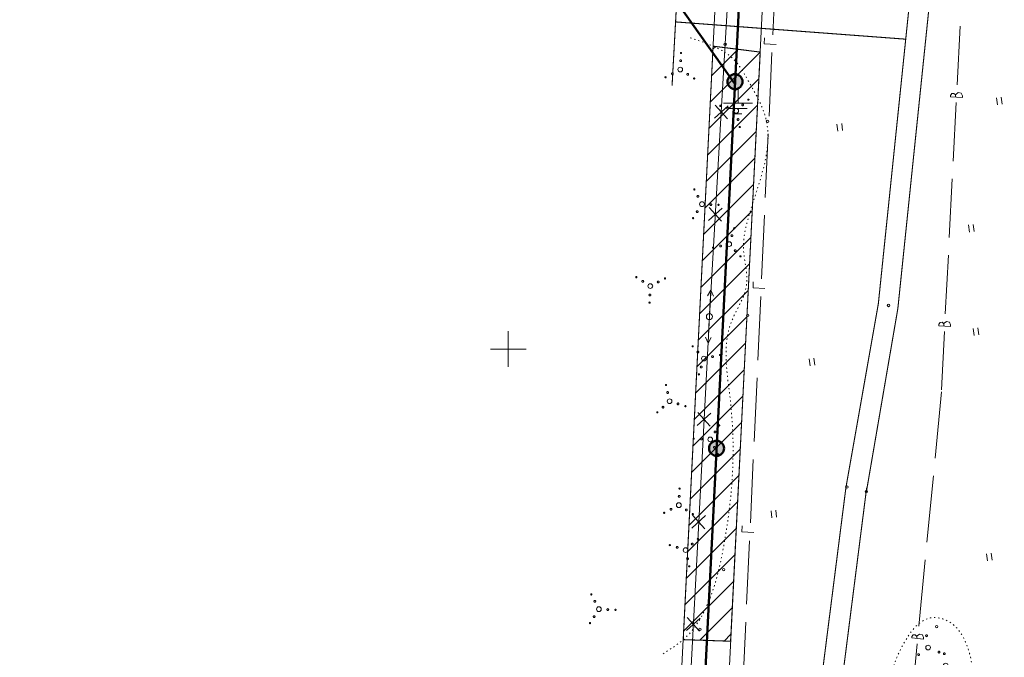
# Model space of a CAD drawing. Header units: millimetres. Extents: x 0 to 1188, y 0 to 841.
# Tile 5 of 76: x 0 to 166, y 299 to 406. Entities that reach past the tile are written whole.
import ezdxf

# ---------------------------------------------------------------- set-up
doc = ezdxf.new("R2010")
doc.units = ezdxf.units.MM
for name, pattern in [('K5LT32789', [0]), ('K5LT32797', [0]), ('K5LT32809', [0]), ('K5LT32813', [0]), ('K5LT32814', [0]), ('K5LT32815', [3.5, 2.5, -1]), ('K5LT32816', [3.2, 3, -0.2]), ('K5LT32817', [0.7, 0.2, -0.5]), ('K5LT32819', [0]), ('K5LT32824', [0]), ('K5LT32826', [1, 0.5, -0.5]), ('K5LT_BASIC', [0]), ('K5LT_THIN', [0])]:
    doc.linetypes.add(name, pattern=pattern)
doc.layers.add('Системный слой', color=7, linetype='Continuous')
doc.styles.add('KDIMTEXTSTYLE', font='GOST_AU.SHX', dxfattribs={"width": 0.96, "oblique": 15, "height": 5})
doc.dimstyles.new('KDIMSTYLE (0.00)', dxfattribs={"dimtxt": 5, "dimasz": 1, "dimexe": 2, "dimexo": 0, "dimgap": 1, "dimtad": 1, "dimlfac": 500, "dimtxsty": 'KDIMTEXTSTYLE', "dimsah": 1, "dimcen": 0, "dimdle": 1, "dimadec": 0, "dimazin": 0, "dimtfac": 0.667, "dimtmove": 0, "dimatfit": 3, "dimfxl": 1, "dimtvp": 1, "dimtolj": 1, "dimtzin": 0, "dimarcsym": 0})

# ---------------------------------------------------------------- blocks, each defined once
blk = doc.blocks.new('KDIMARROW_03')
at = {"layer": 'Системный слой', "color": 0, "linetype": 'K5LT_THIN', "lineweight": 18}
for p, q in [((-1.06, -1.06), (1.06, 1.06)), ((0, 0), (-1, 0)), ((0, 0), (2, 0))]:
    blk.add_line(p, q, dxfattribs=at)
blk = doc.blocks.new('U11')
at = {"layer": 'Системный слой', "color": 1, "linetype": 'K5LT32809', "lineweight": 18, "true_color": 0xff0000}
for p, q in [((107.54, 211.6), (126.08, 579.85)), ((115.53, 211.2), (134.07, 579.45))]:
    blk.add_line(p, q, dxfattribs=at)
blk = doc.blocks.new('U17')
at = {"layer": 'Системный слой', "color": 7, "linetype": 'K5LT32813', "lineweight": 18}
for p, q in [((119.5, 408.01), (118.5, 390.74)), ((119.66, 391.78), (117.33, 389.7)), ((117.46, 391.9), (119.53, 389.58)), ((118.5, 390.74), (116.49, 356.2)), ((118.66, 374.51), (116.33, 372.43)), ((116.46, 374.63), (118.53, 372.31)), ((116.49, 356.2), (115.59, 338.87)), ((116.75, 339.92), (114.43, 337.83)), ((114.54, 340.03), (116.63, 337.71)), ((115.59, 338.87), (114.69, 321.54)), ((113.64, 322.7), (115.73, 320.39)), ((114.69, 321.54), (112.88, 286.88)), ((115.84, 322.59), (113.53, 320.5)), ((114.94, 305.26), (112.63, 303.17)), ((112.74, 305.37), (114.83, 303.06))]:
    blk.add_line(p, q, dxfattribs=at)
blk = doc.blocks.new('U22')
at = {"layer": 'Системный слой', "color": 11, "linetype": 'K5LT32824', "lineweight": 18, "true_color": 0xff8040}
for p, q in [((127.2, 403.78), (127.69, 414.53)), ((125.76, 402.27), (125.8, 403.27)), ((127.76, 402.18), (125.76, 402.27)), ((126.57, 390.05), (127.06, 400.79)), ((125.93, 376.31), (126.43, 387.05)), ((125.3, 362.57), (125.8, 373.31)), ((123.87, 361.06), (123.91, 362.06)), ((125.86, 360.97), (123.87, 361.06)), ((124.67, 348.83), (125.17, 359.58)), ((124.04, 335.1), (124.54, 345.84)), ((123.41, 321.36), (123.91, 332.1)), ((121.97, 319.85), (122.02, 320.85)), ((123.97, 319.76), (121.97, 319.85)), ((122.78, 307.62), (123.27, 318.36)), ((122.15, 293.89), (122.64, 304.63))]:
    blk.add_line(p, q, dxfattribs=at)
blk = doc.blocks.new('U24')
at = {"layer": 'Системный слой', "color": 5, "linetype": 'K5LT32819', "lineweight": 18, "true_color": 0x0000ff}
for p, q in [((154.62, 332.28), (155.72, 343.48)), ((153.24, 318.1), (154.33, 329.29)), ((151.86, 303.92), (152.95, 315.11)), ((150.69, 302.18), (150.66, 301.94)), ((151.66, 301.84), (150.66, 301.94)), ((150.69, 302.18), (150.91, 302.48)), ((150.91, 302.48), (151.27, 302.49)), ((151.27, 302.49), (151.51, 302.21)), ((151.52, 302.08), (151.5, 301.86)), ((151.51, 302.21), (151.52, 302.08)), ((151.59, 302.3), (151.52, 302.08)), ((152, 302.6), (151.59, 302.3)), ((151.66, 301.84), (152.66, 301.74)), ((152.49, 302.46), (152, 302.6)), ((152.68, 301.99), (152.49, 302.46)), ((152.68, 301.99), (152.66, 301.74)), ((150.48, 289.73), (151.57, 300.93))]:
    blk.add_line(p, q, dxfattribs=at)
blk = doc.blocks.new('U29')
at = {"layer": 'Системный слой', "color": 5, "linetype": 'K5LT32819', "lineweight": 18, "true_color": 0x0000ff}
for p, q in [((158.32, 395.34), (158.83, 405.23)), ((157.23, 393.56), (157.22, 393.31)), ((158.22, 393.26), (157.22, 393.31)), ((157.23, 393.56), (157.43, 393.87)), ((157.43, 393.87), (157.8, 393.9)), ((157.8, 393.9), (158.05, 393.63)), ((158.05, 393.63), (158.07, 393.5)), ((158.07, 393.5), (158.06, 393.27)), ((158.13, 393.72), (158.07, 393.5)), ((158.53, 394.03), (158.13, 393.72)), ((158.22, 393.26), (159.22, 393.21)), ((159.02, 393.91), (158.53, 394.03)), ((159.23, 393.46), (159.02, 393.91)), ((159.23, 393.46), (159.22, 393.21)), ((157.66, 382.46), (158.17, 392.35)), ((157, 369.58), (157.51, 379.47)), ((156.34, 356.7), (156.85, 366.58)), ((155.24, 354.91), (155.23, 354.66)), ((156.23, 354.61), (155.23, 354.66)), ((155.24, 354.91), (155.45, 355.22)), ((155.45, 355.22), (155.81, 355.25)), ((155.81, 355.25), (156.06, 354.98)), ((156.06, 354.98), (156.08, 354.85)), ((156.08, 354.85), (156.07, 354.62)), ((156.14, 355.07), (156.08, 354.85)), ((156.54, 355.38), (156.14, 355.07)), ((156.23, 354.61), (157.23, 354.56)), ((157.03, 355.27), (156.54, 355.38)), ((157.24, 354.81), (157.03, 355.27)), ((157.24, 354.81), (157.23, 354.56)), ((155.67, 343.81), (156.18, 353.7))]:
    blk.add_line(p, q, dxfattribs=at)
blk = doc.blocks.new('U121')
at = {"layer": 'Системный слой'}
h = blk.add_hatch(color=7, dxfattribs=at)
h.paths.add_polyline_path([(120.82, 395.88), (120.3, 397.04), (120.24, 397.02), (120.19, 396.99), (120.13, 396.95), (120.08, 396.92), (120.03, 396.88), (119.98, 396.84), (119.93, 396.79), (119.89, 396.75), (119.85, 396.7), (119.81, 396.65), (119.77, 396.6), (119.73, 396.55), (119.7, 396.49), (119.67, 396.43), (119.65, 396.37), (119.62, 396.32), (119.6, 396.25), (119.59, 396.19), (119.57, 396.13), (119.56, 396.07), (119.55, 396), (119.55, 395.94), (119.55, 395.88), (119.55, 395.81), (119.55, 395.75), (119.56, 395.69), (119.57, 395.62), (119.59, 395.56), (119.6, 395.5), (119.63, 395.44), (119.65, 395.38), (119.68, 395.32), (119.7, 395.27), (119.74, 395.21), (119.77, 395.16), (119.81, 395.1), (119.85, 395.06), (119.89, 395.01), (119.94, 394.96), (119.98, 394.92), (120.03, 394.88), (120.08, 394.84), (120.14, 394.8), (120.19, 394.77), (120.25, 394.74), (120.31, 394.71), (120.36, 394.69), (120.43, 394.67), (120.49, 394.65), (120.55, 394.63), (120.61, 394.62), (120.67, 394.61), (120.74, 394.61), (120.8, 394.6), (120.87, 394.61), (120.93, 394.61), (120.99, 394.62), (121.06, 394.63), (121.12, 394.64), (121.18, 394.66), (121.24, 394.68), (121.3, 394.7), (121.34, 394.71)])
h.paths.add_polyline_path([(121.51, 396.95), (121.46, 396.98), (121.4, 397.01), (121.35, 397.04), (121.29, 397.07), (121.23, 397.09), (121.17, 397.11), (121.1, 397.12), (121.04, 397.14), (120.98, 397.15), (120.91, 397.15), (120.85, 397.15), (120.79, 397.15), (120.72, 397.15), (120.66, 397.14), (120.6, 397.13), (120.53, 397.12), (120.47, 397.11), (120.41, 397.09), (120.35, 397.06), (120.3, 397.04), (120.82, 395.88), (121.34, 394.71), (121.4, 394.74), (121.45, 394.77), (121.51, 394.8), (121.56, 394.84), (121.61, 394.88), (121.66, 394.92), (121.71, 394.96), (121.75, 395.01), (121.79, 395.06), (121.83, 395.1), (121.87, 395.16), (121.91, 395.21), (121.94, 395.27), (121.97, 395.32), (121.99, 395.38), (122.02, 395.44), (122.04, 395.5), (122.06, 395.56), (122.07, 395.62), (122.08, 395.69), (122.09, 395.75), (122.1, 395.81), (122.1, 395.88), (122.1, 395.94), (122.09, 396), (122.08, 396.07), (122.07, 396.13), (122.06, 396.19), (122.04, 396.25), (122.02, 396.32), (122, 396.37), (121.97, 396.43), (121.94, 396.49), (121.91, 396.55), (121.87, 396.6), (121.84, 396.65), (121.8, 396.7), (121.76, 396.75), (121.71, 396.79), (121.66, 396.84), (121.61, 396.88), (121.56, 396.92)])
at = {"layer": 'Системный слой', "color": 7, "linetype": 'K5LT_BASIC', "lineweight": 50}
blk.add_circle((120.82, 395.88), 1.27, dxfattribs=at)
blk = doc.blocks.new('U122')
at = {"layer": 'Системный слой'}
h = blk.add_hatch(color=7, dxfattribs=at)
h.paths.add_polyline_path([(117.7, 333.96), (117.18, 335.12), (117.13, 335.09), (117.07, 335.06), (117.01, 335.03), (116.96, 335), (116.91, 334.96), (116.86, 334.92), (116.81, 334.87), (116.77, 334.83), (116.73, 334.78), (116.69, 334.73), (116.65, 334.68), (116.62, 334.62), (116.58, 334.57), (116.55, 334.51), (116.53, 334.45), (116.51, 334.39), (116.48, 334.33), (116.47, 334.27), (116.45, 334.21), (116.44, 334.15), (116.43, 334.08), (116.43, 334.02), (116.43, 333.96), (116.43, 333.89), (116.44, 333.83), (116.44, 333.76), (116.45, 333.7), (116.47, 333.64), (116.49, 333.58), (116.51, 333.52), (116.53, 333.46), (116.56, 333.4), (116.59, 333.34), (116.62, 333.29), (116.65, 333.24), (116.69, 333.18), (116.73, 333.13), (116.77, 333.09), (116.82, 333.04), (116.87, 333), (116.91, 332.96), (116.97, 332.92), (117.02, 332.88), (117.07, 332.85), (117.13, 332.82), (117.19, 332.79), (117.25, 332.77), (117.31, 332.75), (117.37, 332.73), (117.43, 332.71), (117.49, 332.7), (117.56, 332.69), (117.62, 332.69), (117.68, 332.68), (117.75, 332.68), (117.81, 332.69), (117.87, 332.69), (117.94, 332.7), (118, 332.72), (118.06, 332.73), (118.12, 332.75), (118.18, 332.78), (118.22, 332.79)])
h.paths.add_polyline_path([(118.4, 335.03), (118.34, 335.06), (118.29, 335.09), (118.23, 335.12), (118.17, 335.15), (118.11, 335.17), (118.05, 335.19), (117.99, 335.2), (117.92, 335.21), (117.86, 335.22), (117.8, 335.23), (117.73, 335.23), (117.67, 335.23), (117.6, 335.23), (117.54, 335.22), (117.48, 335.21), (117.42, 335.2), (117.35, 335.18), (117.29, 335.17), (117.23, 335.14), (117.18, 335.12), (117.7, 333.96), (118.22, 332.79), (118.28, 332.82), (118.33, 332.85), (118.39, 332.88), (118.44, 332.92), (118.49, 332.96), (118.54, 333), (118.59, 333.04), (118.63, 333.09), (118.68, 333.13), (118.72, 333.18), (118.75, 333.24), (118.79, 333.29), (118.82, 333.34), (118.85, 333.4), (118.88, 333.46), (118.9, 333.52), (118.92, 333.58), (118.94, 333.64), (118.95, 333.7), (118.96, 333.76), (118.97, 333.83), (118.98, 333.89), (118.98, 333.96), (118.98, 334.02), (118.97, 334.08), (118.96, 334.15), (118.95, 334.21), (118.94, 334.27), (118.92, 334.33), (118.9, 334.39), (118.88, 334.45), (118.85, 334.51), (118.82, 334.57), (118.79, 334.62), (118.76, 334.68), (118.72, 334.73), (118.68, 334.78), (118.64, 334.83), (118.59, 334.87), (118.55, 334.92), (118.5, 334.96), (118.45, 335)])
at = {"layer": 'Системный слой', "color": 7, "linetype": 'K5LT_BASIC', "lineweight": 50}
blk.add_circle((117.7, 333.96), 1.27, dxfattribs=at)
blk = doc.blocks.new('U221')
at = {"layer": 'Системный слой', "color": 7, "linetype": 'K5LT32797', "lineweight": 18}
blk.add_circle((116.49, 356.2), 0.5, dxfattribs=at)
blk = doc.blocks.new('U222')
at = {"layer": 'Системный слой', "color": 7, "linetype": 'K5LT32797', "lineweight": 18}
for p, q in [((116.75, 360.69), (116.19, 359.72)), ((116.52, 356.7), (116.75, 360.69)), ((116.75, 360.69), (117.19, 359.67))]:
    blk.add_line(p, q, dxfattribs=at)
blk = doc.blocks.new('U223')
at = {"layer": 'Системный слой', "color": 7, "linetype": 'K5LT32797', "lineweight": 18}
for p, q in [((116.46, 355.7), (116.26, 351.71)), ((116.26, 351.71), (115.81, 352.73)), ((116.26, 351.71), (116.81, 352.68))]:
    blk.add_line(p, q, dxfattribs=at)
blk = doc.blocks.new('U325')
at = {"layer": 'Системный слой', "color": 7, "linetype": 'K5LT32789', "const_width": 0.18}
for points in [[(111.59, 400.72, 1), (111.79, 400.71, 1)], [(111.49, 399.43, 1), (111.79, 399.41, 1)], [(110.09, 397.24, 1), (110.39, 397.22, 1)], [(108.98, 396.63, 1), (109.18, 396.62, 1)], [(112.68, 397.12, 1), (112.98, 397.11, 1)], [(113.83, 396.42, 1), (114.03, 396.41, 1)]]:
    blk.add_lwpolyline(points, format="xyb", close=True, dxfattribs=at)
at = {"layer": 'Системный слой', "color": 7, "linetype": 'K5LT32797', "lineweight": 18}
blk.add_circle((111.57, 397.92), 0.4, dxfattribs=at)
blk = doc.blocks.new('U326')
at = {"layer": 'Системный слой', "color": 7, "linetype": 'K5LT32789', "const_width": 0.18}
for points in [[(123.01, 392.91, 1), (123.15, 392.77, 1)], [(118.27, 391.87, 1), (118.41, 391.72, 1)], [(119.48, 391.51, 1), (119.68, 391.29, 1)], [(122.02, 392.07, 1), (122.22, 391.85, 1)], [(121.23, 389.6, 1), (121.44, 389.37, 1)], [(121.55, 388.29, 1), (121.68, 388.14, 1)]]:
    blk.add_lwpolyline(points, format="xyb", close=True, dxfattribs=at)
at = {"layer": 'Системный слой', "color": 7, "linetype": 'K5LT32797', "lineweight": 18}
blk.add_circle((121.01, 390.95), 0.4, dxfattribs=at)
blk = doc.blocks.new('U327')
at = {"layer": 'Системный слой', "color": 7, "linetype": 'K5LT32789', "const_width": 0.18}
for points in [[(113.95, 377.78, 1), (113.94, 377.58, 1)], [(114.55, 376.67, 1), (114.54, 376.37, 1)], [(116.74, 375.27, 1), (116.73, 374.97, 1)], [(118.04, 375.17, 1), (118.03, 374.97, 1)], [(113.74, 372.93, 1), (113.73, 372.73, 1)], [(114.44, 374.08, 1), (114.42, 373.78, 1)]]:
    blk.add_lwpolyline(points, format="xyb", close=True, dxfattribs=at)
at = {"layer": 'Системный слой', "color": 7, "linetype": 'K5LT32797', "lineweight": 18}
blk.add_circle((115.24, 375.19), 0.4, dxfattribs=at)
blk = doc.blocks.new('U328')
at = {"layer": 'Системный слой', "color": 7, "linetype": 'K5LT32789', "const_width": 0.18}
for points in [[(120.76, 371.19, 1), (120.61, 371.06, 1)], [(120.41, 369.98, 1), (120.18, 369.78, 1)], [(117.18, 367.92, 1), (117.03, 367.78, 1)], [(118.49, 368.23, 1), (118.27, 368.03, 1)], [(120.97, 367.45, 1), (120.74, 367.24, 1)], [(121.81, 366.45, 1), (121.66, 366.32, 1)]]:
    blk.add_lwpolyline(points, format="xyb", close=True, dxfattribs=at)
at = {"layer": 'Системный слой', "color": 7, "linetype": 'K5LT32797', "lineweight": 18}
blk.add_circle((119.84, 368.45), 0.4, dxfattribs=at)
blk = doc.blocks.new('U329')
at = {"layer": 'Системный слой', "color": 7, "linetype": 'K5LT32789', "const_width": 0.18}
for points in [[(104.25, 362.86, 1), (104.05, 362.87, 1)], [(109.09, 362.65, 1), (108.89, 362.65, 1)], [(105.39, 362.16, 1), (105.09, 362.17, 1)], [(107.99, 362.04, 1), (107.69, 362.06, 1)], [(106.59, 359.85, 1), (106.29, 359.87, 1)], [(106.48, 358.56, 1), (106.28, 358.57, 1)]]:
    blk.add_lwpolyline(points, format="xyb", close=True, dxfattribs=at)
at = {"layer": 'Системный слой', "color": 7, "linetype": 'K5LT32797', "lineweight": 18}
blk.add_circle((106.51, 361.36), 0.4, dxfattribs=at)
blk = doc.blocks.new('U330')
at = {"layer": 'Системный слой', "color": 7, "linetype": 'K5LT32789', "const_width": 0.18}
for points in [[(109.23, 344.58, 1), (109.09, 344.73, 1)], [(109.54, 343.27, 1), (109.34, 343.5, 1)], [(108.76, 340.8, 1), (108.56, 341.02, 1)], [(111.3, 341.36, 1), (111.09, 341.58, 1)], [(112.5, 341, 1), (112.37, 341.15, 1)], [(107.77, 339.96, 1), (107.63, 340.11, 1)]]:
    blk.add_lwpolyline(points, format="xyb", close=True, dxfattribs=at)
at = {"layer": 'Системный слой', "color": 7, "linetype": 'K5LT32797', "lineweight": 18}
blk.add_circle((109.77, 341.92), 0.4, dxfattribs=at)
blk = doc.blocks.new('U331')
at = {"layer": 'Системный слой', "color": 7, "linetype": 'K5LT32789', "const_width": 0.18}
for points in [[(118.14, 337.73, 1), (118.15, 337.93, 1)], [(117.44, 336.58, 1), (117.45, 336.88, 1)], [(113.83, 335.49, 1), (113.84, 335.69, 1)], [(115.13, 335.38, 1), (115.14, 335.68, 1)], [(117.32, 333.98, 1), (117.33, 334.28, 1)], [(117.92, 332.88, 1), (117.93, 333.08, 1)]]:
    blk.add_lwpolyline(points, format="xyb", close=True, dxfattribs=at)
at = {"layer": 'Системный слой', "color": 7, "linetype": 'K5LT32797', "lineweight": 18}
blk.add_circle((116.63, 335.47), 0.4, dxfattribs=at)
blk = doc.blocks.new('U332')
at = {"layer": 'Системный слой', "color": 7, "linetype": 'K5LT32789', "const_width": 0.18}
for points in [[(113.6, 351.12, 1), (113.74, 351.25, 1)], [(114.44, 350.12, 1), (114.66, 350.33, 1)], [(116.91, 349.34, 1), (117.14, 349.54, 1)], [(118.22, 349.65, 1), (118.37, 349.79, 1)], [(115, 347.59, 1), (115.22, 347.79, 1)], [(114.64, 346.38, 1), (114.79, 346.52, 1)]]:
    blk.add_lwpolyline(points, format="xyb", close=True, dxfattribs=at)
at = {"layer": 'Системный слой', "color": 7, "linetype": 'K5LT32797', "lineweight": 18}
blk.add_circle((115.56, 349.12), 0.4, dxfattribs=at)
blk = doc.blocks.new('U333')
at = {"layer": 'Системный слой', "color": 7, "linetype": 'K5LT32789', "const_width": 0.18}
for points in [[(111.24, 325.86, 1), (111.54, 325.85, 1)], [(111.35, 327.16, 1), (111.55, 327.15, 1)], [(108.74, 323.07, 1), (108.94, 323.06, 1)], [(109.85, 323.68, 1), (110.15, 323.66, 1)], [(112.44, 323.56, 1), (112.74, 323.55, 1)], [(113.59, 322.86, 1), (113.79, 322.85, 1)]]:
    blk.add_lwpolyline(points, format="xyb", close=True, dxfattribs=at)
at = {"layer": 'Системный слой', "color": 7, "linetype": 'K5LT32797', "lineweight": 18}
blk.add_circle((111.33, 324.36), 0.4, dxfattribs=at)
blk = doc.blocks.new('U334')
at = {"layer": 'Системный слой', "color": 7, "linetype": 'K5LT32789', "const_width": 0.18}
for points in [[(109.74, 317.69, 1), (109.88, 317.55, 1)], [(113.49, 317.9, 1), (113.69, 317.68, 1)], [(114.48, 318.74, 1), (114.62, 318.59, 1)], [(110.95, 317.34, 1), (111.15, 317.12, 1)], [(112.7, 315.42, 1), (112.91, 315.2, 1)], [(113.02, 314.11, 1), (113.15, 313.97, 1)]]:
    blk.add_lwpolyline(points, format="xyb", close=True, dxfattribs=at)
at = {"layer": 'Системный слой', "color": 7, "linetype": 'K5LT32797', "lineweight": 18}
blk.add_circle((112.48, 316.77), 0.4, dxfattribs=at)
blk = doc.blocks.new('U335')
at = {"layer": 'Системный слой', "color": 7, "linetype": 'K5LT32789', "const_width": 0.18}
for points in [[(96.55, 309.39, 1), (96.54, 309.19, 1)], [(97.15, 308.28, 1), (97.13, 307.98, 1)], [(99.34, 306.88, 1), (99.32, 306.58, 1)], [(100.63, 306.78, 1), (100.62, 306.58, 1)], [(96.33, 304.54, 1), (96.32, 304.34, 1)], [(97.03, 305.69, 1), (97.02, 305.39, 1)]]:
    blk.add_lwpolyline(points, format="xyb", close=True, dxfattribs=at)
at = {"layer": 'Системный слой', "color": 7, "linetype": 'K5LT32797', "lineweight": 18}
blk.add_circle((97.83, 306.8), 0.4, dxfattribs=at)
blk = doc.blocks.new('U442')
at = {"layer": 'Системный слой', "color": 7, "linetype": 'K5LT32789', "const_width": 0.18}
for points in [[(153.02, 302.29, 1), (153.32, 302.33, 1)], [(151.68, 299.1, 1), (151.97, 299.14, 1)], [(155.11, 299.53, 1), (155.41, 299.56, 1)]]:
    blk.add_lwpolyline(points, format="xyb", close=True, dxfattribs=at)
at = {"layer": 'Системный слой', "color": 7, "linetype": 'K5LT32797', "lineweight": 18}
blk.add_circle((153.42, 300.32), 0.4, dxfattribs=at)
blk = doc.blocks.new('U443')
at = {"layer": 'Системный слой', "color": 7, "linetype": 'K5LT32789', "const_width": 0.18}
for points in [[(156.02, 299.25, 1), (156.31, 299.28, 1)], [(154.67, 296.06, 1), (154.97, 296.09, 1)], [(158.11, 296.48, 1), (158.4, 296.52, 1)]]:
    blk.add_lwpolyline(points, format="xyb", close=True, dxfattribs=at)
at = {"layer": 'Системный слой', "color": 7, "linetype": 'K5LT32797', "lineweight": 18}
blk.add_circle((156.41, 297.28), 0.4, dxfattribs=at)
blk = doc.blocks.new('U462')
at = {"layer": 'Системный слой', "color": 7, "linetype": 'K5LT32797', "lineweight": 18}
for p, q in [((127.05, 322.24), (126.9, 323.43)), ((127.84, 322.34), (127.69, 323.53))]:
    blk.add_line(p, q, dxfattribs=at)
blk = doc.blocks.new('U463')
at = {"layer": 'Системный слой', "color": 7, "linetype": 'K5LT32797', "lineweight": 18}
for p, q in [((163.45, 314.96), (163.3, 316.15)), ((164.24, 315.05), (164.09, 316.25))]:
    blk.add_line(p, q, dxfattribs=at)
blk = doc.blocks.new('U468')
at = {"layer": 'Системный слой', "color": 7, "linetype": 'K5LT32797', "lineweight": 18}
for p, q in [((162, 353.1), (161.85, 354.3)), ((161.2, 353.01), (161.05, 354.2))]:
    blk.add_line(p, q, dxfattribs=at)
blk = doc.blocks.new('U469')
at = {"layer": 'Системный слой', "color": 7, "linetype": 'K5LT32797', "lineweight": 18}
for p, q in [((133.5, 347.9), (133.35, 349.09)), ((134.29, 348), (134.14, 349.19))]:
    blk.add_line(p, q, dxfattribs=at)
blk = doc.blocks.new('U470')
at = {"layer": 'Системный слой', "color": 7, "linetype": 'K5LT32797', "lineweight": 18}
for p, q in [((138.19, 387.51), (138.04, 388.71)), ((138.99, 387.61), (138.84, 388.8))]:
    blk.add_line(p, q, dxfattribs=at)
blk = doc.blocks.new('U471')
at = {"layer": 'Системный слой', "color": 7, "linetype": 'K5LT32797', "lineweight": 18}
for p, q in [((165.15, 391.97), (165, 393.16)), ((165.94, 392.07), (165.79, 393.26))]:
    blk.add_line(p, q, dxfattribs=at)
blk = doc.blocks.new('U472')
at = {"layer": 'Системный слой', "color": 7, "linetype": 'K5LT32797', "lineweight": 18}
for p, q in [((160.4, 370.49), (160.25, 371.69)), ((161.19, 370.59), (161.04, 371.78))]:
    blk.add_line(p, q, dxfattribs=at)
blk = doc.blocks.new('U529')
at = {"layer": 'Системный слой', "color": 7, "linetype": 'K5LT_THIN', "lineweight": 18}
for p, q in [((121.34, 394.71), (121.34, 392.26)), ((121.34, 392.26), (118.88, 392.26)), ((121.34, 391.34), (119.8, 391.34)), ((121.34, 392.26), (123.79, 392.26)), ((121.34, 391.34), (122.87, 391.34)), ((121.34, 390.42), (120.72, 390.42)), ((121.34, 390.42), (121.95, 390.42))]:
    blk.add_line(p, q, dxfattribs=at)

msp = doc.modelspace()

# ---------------------------------------------------------------- hatches: boundary and pattern name
at = {"layer": 'Системный слой'}
h = msp.add_hatch(dxfattribs=at)
h.set_pattern_fill('Металл', angle=45, style=0, pattern_type=0)
h.set_pattern_definition([(45, (0, 0), (-2.12132, 2.12132), [])])
h.paths.add_polyline_path([(120.068035, 301.381981), (125.078334, 400.871679), (117.1187, 401.874534), (112.071519, 301.652483)])

# ---------------------------------------------------------------- linework, layer by layer
at = {"layer": 'Системный слой', "color": 7, "linetype": 'K5LT_BASIC', "lineweight": 50}
for p, q in [((111.531294, 211.396415), (130.07638, 579.646835)), ((120.803837, 395.521625), (102.240642, 421.713953))]:
    msp.add_line(p, q, dxfattribs=at)
at = {"layer": 'Системный слой', "color": 3, "linetype": 'K5LT32814', "lineweight": 18, "true_color": 0x00ff00}
for p, q in [((82.520145, 353.7269), (82.520692, 347.7269)), ((85.520418, 350.727173), (79.520418, 350.726627))]:
    msp.add_line(p, q, dxfattribs=at)
at = {"layer": 'Системный слой', "color": 7, "linetype": 'K5LT32789', "const_width": 0.18}
for points in [[(161.944564, 561.926099), (159.557208, 498.724657), (145.024069, 358.371232), (139.547941, 327.321339)], [(139.547941, 327.321339), (129.115662, 245.441076), (125.164649, 200.285612), (128.512728, 152.680166), (132.65365, 120.15459), (137.146671, 103.641529), (137.753382, 79.096084), (134.095566, 48.921931)]]:
    msp.add_lwpolyline(points, dxfattribs=at)
at = {"layer": 'Системный слой', "color": 7, "linetype": 'K5LT32815', "const_width": 0.18}
for points in [[(165.243367, 561.13808), (162.856011, 497.936638), (148.322873, 357.583213), (143.004438, 326.616879)], [(143.055832, 327.325787), (132.623553, 245.445524), (128.672539, 200.29006), (132.020618, 152.684614), (136.161541, 120.159038), (140.654562, 103.645977), (141.261273, 79.100532), (137.603457, 48.926379)]]:
    msp.add_lwpolyline(points, dxfattribs=at)
at = {"layer": 'Системный слой', "color": 8, "linetype": 'K5LT32816', "true_color": 0x808080, "const_width": 0.18}
msp.add_lwpolyline([(111.922528, 426.90575), (110.187498, 395.192673)], dxfattribs=at)
at = {"layer": 'Системный слой', "color": 7, "linetype": 'K5LT32826', "const_width": 0.18}
msp.add_lwpolyline([(110.777149, 405.970381), (149.650743, 403.053219)], dxfattribs=at)
at = {"layer": 'Системный слой', "color": 3, "linetype": 'K5LT32814', "true_color": 0x00ff00, "const_width": 0.18}
msp.add_lwpolyline([(112.071519, 301.652483), (120.068035, 301.381981), (125.078334, 400.871679), (117.1187, 401.874534)], close=True, dxfattribs=at)
at = {"layer": 'Системный слой', "color": 7, "linetype": 'K5LT32797', "lineweight": 18}
for centre in [(119.151449, 402.206951), (126.305732, 389.195958), (146.743323, 358.080966), (122.940732, 356.430121), (139.705634, 327.404898), (143.004438, 326.616879), (118.884803, 313.474573), (114.886161, 303.416741), (154.876356, 303.860579)]:
    msp.add_circle(centre, 0.2, dxfattribs=at)
at = {"layer": 'Системный слой', "color": 7, "linetype": 'K5LT32817', "lineweight": 18}
for points, knots in [([(113.267759, 403.286826), (116.276975, 402.288428), (120.323746, 400.945791), (123.552086, 395.074588), (128.612369, 386.733553), (123.703083, 376.522619), (121.757111, 367.301296), (123.802144, 361.157892), (118.087201, 353.445177), (121.322051, 337.928342), (120.115234, 322.16087), (117.079002, 308.769947), (113.367552, 302.165308), (109.869252, 300.017372), (108.311078, 299.060663)], [0, 0, 0, 0, 4.4668707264, 6.0070150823, 9.9015271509, 18.460590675, 20.9342871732, 24.0486115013, 27.3997430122, 34.0891398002, 46.3848140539, 51.2638172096, 54.6347067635, 57.3419685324, 57.3419685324, 57.3419685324, 57.3419685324]), ([(151.639431, 279.911961), (149.830273, 282.033692), (146.597318, 285.825213), (146.340663, 294.09882), (148.57647, 300.473414), (152.592788, 305.814098), (157.886527, 304.972864), (160.443707, 300.472853), (161.179696, 295.208319), (161.388214, 289.433016), (158.490194, 283.797137), (155.300719, 281.006635), (153.78052, 279.676599)], [0, 0, 0, 0, 4.0573611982, 7.2504815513, 11.7537282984, 14.467137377, 16.0160981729, 18.9408068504, 21.3874338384, 24.108113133, 27.4270309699, 30.4495459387, 30.4495459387, 30.4495459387, 30.4495459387])]:
    msp.add_open_spline(points, degree=3, knots=knots, dxfattribs=at)

# ---------------------------------------------------------------- block references
at = {"layer": 'Системный слой'}
for name in ['U29', 'U17', 'U11', 'U22', 'U325', 'U121', 'U529', 'U326', 'U471', 'U470', 'U327', 'U328', 'U472', 'U329', 'U222', 'U221', 'U223', 'U468', 'U332', 'U469', 'U330', 'U24', 'U331', 'U122', 'U333', 'U462', 'U334', 'U463', 'U335', 'U442', 'U443']:
    msp.add_blockref(name, (0, 0), dxfattribs=at)

# ---------------------------------------------------------------- dimensions: what is measured, and where the dimension line sits
at = {"layer": 'Системный слой', "color": 7}
msp.add_angular_dim_2l(base=(120.030746, 579.643826), line1=((130.07638, 579.646835), (178.346568, 579.178577)), line2=((130.07638, 579.646835), (111.531294, 211.396415)), location=(122.76311, 572.759828), dimstyle='KDIMSTYLE (0.00)', override={"dimpost": '\\H2.0;\\W0.965;\\Q0;<>', "dimblk1": 'KDIMARROW_03', "dimblk2": 'KDIMARROW_03', "dimclrt": 7, "dimtolj": 1}, dxfattribs=at).render()

doc.saveas('drawing.dxf')
